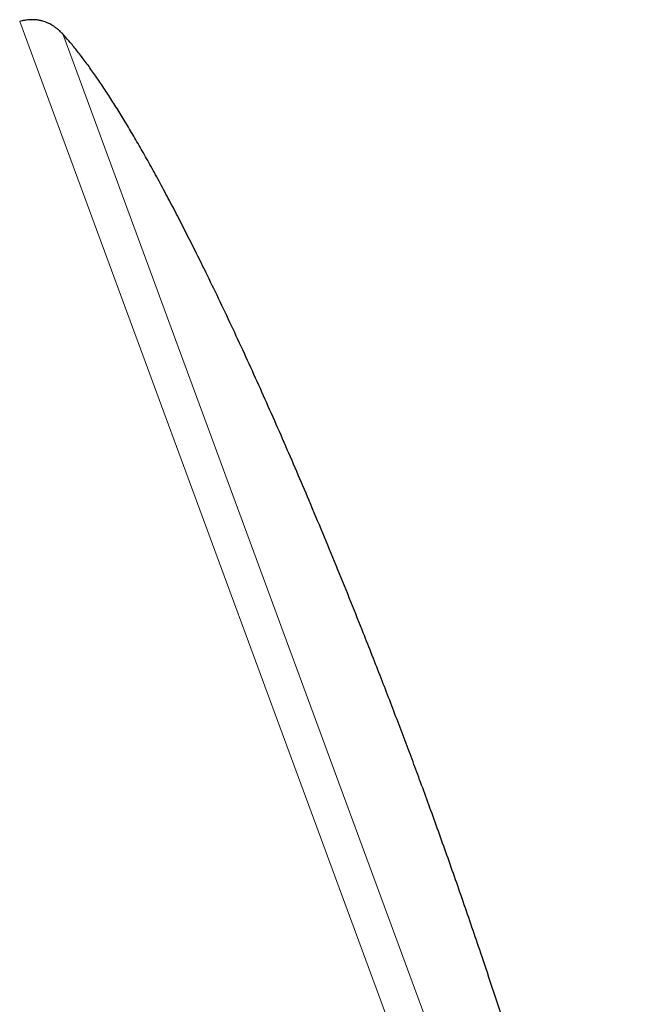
# Model space of a CAD drawing. Header units: millimetres. Extents: x 8 to 778, y 12 to 1829.
# Tile 199 of 256: x 85 to 109, y 1676 to 1715. Entities that reach past the tile are written whole.
import ezdxf

# ---------------------------------------------------------------- set-up
doc = ezdxf.new("R2010")
doc.units = ezdxf.units.MM

msp = doc.modelspace()

# ---------------------------------------------------------------- linework, layer by layer
at = {"color": 8, "linetype": 'Continuous', "lineweight": 0}
for p, q in [((107.983, 1652.14), (84.818, 1714.936)), ((86.507, 1714.444), (108.948, 1653.61))]:
    msp.add_line(p, q, dxfattribs=at)
at = {"color": 7, "linetype": 'Continuous', "lineweight": 30}
for points, knots in [([(86.507, 1714.444), (86.468, 1714.484), (86.397, 1714.559), (86.286, 1714.654), (86.184, 1714.73), (86.092, 1714.79), (86.009, 1714.836), (85.938, 1714.871), (85.875, 1714.898), (85.805, 1714.924), (85.715, 1714.953), (85.594, 1714.981), (85.46, 1715), (85.316, 1715.006), (85.167, 1715), (84.998, 1714.979), (84.88, 1714.951), (84.818, 1714.936)], [0, 0, 0, 0, 0.08924, 0.167202, 0.235143, 0.294024, 0.344553, 0.387218, 0.422333, 0.454331, 0.507845, 0.574599, 0.655272, 0.725741, 0.805759, 0.896621, 1, 1, 1, 1]), ([(100.563, 1685.073), (100.464, 1685.34), (100.264, 1685.882), (99.955, 1686.703), (99.636, 1687.544), (99.307, 1688.402), (98.968, 1689.275), (98.621, 1690.162), (98.219, 1691.176), (97.762, 1692.315), (97.248, 1693.58), (96.721, 1694.854), (96.204, 1696.086), (95.698, 1697.273), (95.206, 1698.41), (94.71, 1699.54), (94.209, 1700.659), (93.707, 1701.764), (93.203, 1702.852), (92.699, 1703.919), (92.237, 1704.876), (91.818, 1705.725), (91.445, 1706.468), (91.074, 1707.194), (90.705, 1707.899), (90.339, 1708.584), (89.983, 1709.233), (89.637, 1709.848), (89.303, 1710.427), (88.972, 1710.983), (88.646, 1711.514), (88.325, 1712.018), (88.01, 1712.495), (87.7, 1712.944), (87.395, 1713.363), (87.098, 1713.751), (86.826, 1714.084), (86.63, 1714.311), (86.529, 1714.419), (86.506, 1714.443)], [0, 0, 0, 0, 0.026151, 0.053025, 0.080564, 0.108707, 0.137397, 0.166574, 0.196179, 0.237477, 0.27932, 0.321555, 0.364029, 0.40203, 0.439992, 0.477807, 0.515365, 0.55256, 0.589285, 0.625431, 0.660892, 0.686859, 0.712342, 0.737296, 0.761677, 0.785443, 0.808551, 0.829698, 0.850187, 0.869984, 0.889056, 0.907368, 0.92489, 0.941591, 0.957442, 0.972416, 0.98649, 0.996903, 1, 1, 1, 1]), ([(108.947, 1653.61), (108.95, 1653.713), (108.958, 1653.952), (108.953, 1654.333), (108.936, 1654.759), (108.907, 1655.205), (108.867, 1655.673), (108.811, 1656.195), (108.737, 1656.772), (108.645, 1657.407), (108.538, 1658.067), (108.417, 1658.751), (108.282, 1659.458), (108.124, 1660.237), (107.941, 1661.09), (107.73, 1662.017), (107.503, 1662.968), (107.262, 1663.941), (107.008, 1664.927), (106.744, 1665.924), (106.469, 1666.929), (106.184, 1667.946), (105.837, 1669.151), (105.426, 1670.544), (104.947, 1672.12), (104.455, 1673.698), (103.952, 1675.269), (103.444, 1676.825), (102.986, 1678.196), (102.584, 1679.381), (102.239, 1680.382), (101.897, 1681.365), (101.557, 1682.327), (101.222, 1683.266), (100.892, 1684.179), (100.672, 1684.778), (100.563, 1685.073)], [0, 0, 0, 0, 0.009465, 0.021944, 0.034928, 0.048618, 0.062996, 0.078042, 0.096797, 0.116433, 0.136912, 0.158194, 0.180238, 0.203004, 0.231215, 0.260331, 0.290277, 0.320978, 0.352358, 0.383766, 0.415682, 0.448035, 0.480752, 0.530851, 0.581361, 0.632024, 0.682585, 0.732786, 0.782368, 0.815283, 0.847721, 0.879603, 0.910852, 0.941387, 0.971129, 1, 1, 1, 1])]:
    msp.add_open_spline(points, degree=3, knots=knots, dxfattribs=at)
at = {"color": 8, "linetype": 'Continuous', "lineweight": 0}
msp.add_open_spline([(61.083, 1707.746), (61.085, 1707.74), (61.09, 1707.727), (61.126, 1707.629), (61.184, 1707.472), (61.266, 1707.25), (61.37, 1706.968), (61.495, 1706.628), (61.642, 1706.23), (61.81, 1705.774), (62.001, 1705.257), (62.214, 1704.68), (62.449, 1704.041), (62.706, 1703.347), (62.982, 1702.597), (63.277, 1701.799), (63.588, 1700.955), (63.915, 1700.067), (64.26, 1699.133), (64.624, 1698.147), (65.006, 1697.112), (65.406, 1696.027), (65.821, 1694.902), (66.25, 1693.738), (66.69, 1692.545), (67.14, 1691.326), (67.598, 1690.083), (68.067, 1688.813), (68.548, 1687.509), (69.041, 1686.173), (69.545, 1684.807), (70.056, 1683.422), (70.572, 1682.021), (71.091, 1680.615), (71.611, 1679.206), (72.13, 1677.799), (72.652, 1676.385), (73.177, 1674.961), (73.706, 1673.528), (74.236, 1672.089), (74.765, 1670.656), (75.291, 1669.231), (75.809, 1667.826), (76.319, 1666.442), (76.821, 1665.083), (77.315, 1663.743), (77.805, 1662.415), (78.289, 1661.103), (78.766, 1659.81), (79.232, 1658.546), (79.687, 1657.315), (80.126, 1656.124), (80.549, 1654.976), (80.956, 1653.873), (81.349, 1652.809), (81.728, 1651.78), (82.094, 1650.789), (82.444, 1649.839), (82.777, 1648.937), (83.091, 1648.086), (83.384, 1647.292), (83.656, 1646.554), (83.907, 1645.874), (84.138, 1645.249), (84.349, 1644.675), (84.541, 1644.156), (84.711, 1643.693), (84.86, 1643.291), (84.986, 1642.95), (85.088, 1642.673), (85.167, 1642.458), (85.224, 1642.304), (85.256, 1642.219), (85.269, 1642.183), (85.265, 1642.193), (85.265, 1642.193)], degree=3, knots=[0, 0, 0, 0, 0.014, 0.028, 0.042, 0.056, 0.07, 0.08375, 0.0975, 0.11125, 0.125, 0.139, 0.153, 0.167, 0.181, 0.195, 0.20875, 0.2225, 0.23625, 0.25, 0.264, 0.278, 0.292, 0.306, 0.32, 0.33375, 0.3475, 0.36125, 0.375, 0.389, 0.403, 0.417, 0.431, 0.445, 0.45875, 0.4725, 0.48625, 0.5, 0.514, 0.528, 0.542, 0.556, 0.57, 0.58375, 0.5975, 0.61125, 0.625, 0.639, 0.653, 0.667, 0.681, 0.695, 0.70875, 0.7225, 0.73625, 0.75, 0.764, 0.778, 0.792, 0.806, 0.82, 0.83375, 0.8475, 0.86125, 0.875, 0.889, 0.903, 0.917, 0.930999, 0.944999, 0.958749, 0.9725, 0.98625, 1, 1, 1, 1, 1], dxfattribs=at)

doc.saveas('drawing.dxf')
